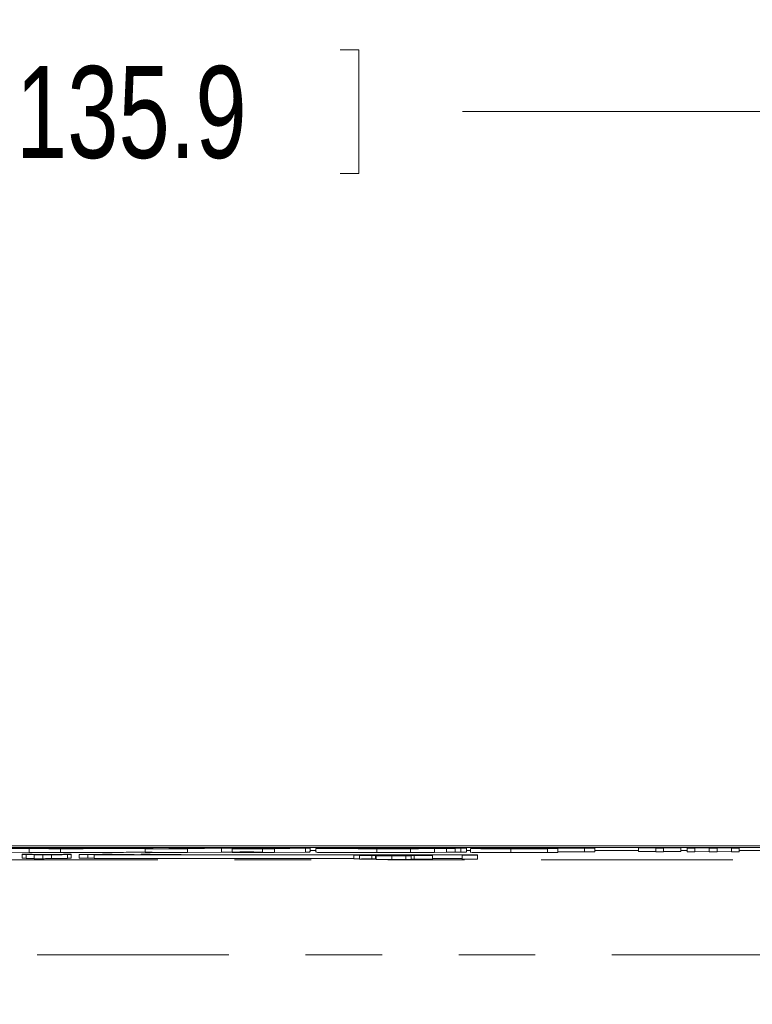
# Model space of a CAD drawing. Header units: inches. Extents: x 0.8 to 33.2, y 0.3 to 21.8.
# Tile 19 of 52: x 9.6 to 10.5, y 8.1 to 9.4. Entities that reach past the tile are written whole.
import ezdxf

# ---------------------------------------------------------------- set-up
doc = ezdxf.new("R2010")
doc.units = ezdxf.units.IN
doc.header["$MEASUREMENT"] = 0
doc.linetypes.add('PHANTOM', pattern=[0.5, 0.25, -0.05, 0.05, -0.05, 0.05, -0.05])
doc.styles.add('SLDTEXTSTYLE0', font='TXT', dxfattribs={"width": 0.75})
doc.dimstyles.new('SLDDIMSTYLE1', dxfattribs={"dimtxt": 0.12, "dimasz": 0.18, "dimexe": 0, "dimexo": 0.0625, "dimgap": 0.03, "dimtad": 0, "dimtih": 1, "dimtoh": 1, "dimrnd": 1e-09, "dimzin": 12, "dimdsep": 46, "dimtxsty": 'SLDTEXTSTYLE0', "dimsah": 1, "dimcen": 0.09, "dimadec": 0, "dimazin": 0, "dimtfac": 1, "dimtofl": 0, "dimtmove": 0, "dimatfit": 3, "dimfxl": 1, "dimtolj": 1, "dimtzin": 12, "dimarcsym": 0})

# ---------------------------------------------------------------- blocks, each defined once
blk = doc.blocks.new('*D7')
at = {"color": 7, "linetype": 'Continuous', "lineweight": 0}
for p, q in [((6.9394, 8.024), (6.9394, 9.3595)), ((12.2894, 8.024), (12.2894, 9.3595)), ((9.5214, 9.3203), (9.5214, 9.1586)), ((9.5214, 9.3203), (9.5457, 9.3203)), ((10.0175, 9.3203), (9.9932, 9.3203)), ((10.0175, 9.3203), (10.0175, 9.1586)), ((6.9394, 9.2395), (9.0757, 9.2395)), ((12.2894, 9.2395), (10.153, 9.2395)), ((9.5214, 9.1586), (9.5457, 9.1586)), ((10.0175, 9.1586), (9.9932, 9.1586))]:
    blk.add_line(p, q, dxfattribs=at)
for points in [[(6.9394, 9.2395), (7.1194, 9.2082), (7.1194, 9.2707)], [(12.2894, 9.2395), (12.1094, 9.2707), (12.1094, 9.2082)]]:
    blk.add_solid(points, dxfattribs=at)
at = {"color": 7, "linetype": 'Continuous', "lineweight": 0, "char_height": 0.12, "attachment_point": 1, "style": 'SLDTEXTSTYLE0'}
for s, insert in [('5.35', (9.1626, 9.299)), ('135.9', (9.57, 9.299))]:
    blk.add_mtext(s, dxfattribs=dict(at, insert=insert))

msp = doc.modelspace()

# ---------------------------------------------------------------- linework, layer by layer
at = {"color": 7, "linetype": 'Continuous', "lineweight": 15}
for p, q in [((11.9915, 8.2815), (7.2372, 8.2815)), ((11.0394, 8.2793), (8.1894, 8.2793)), ((9.6325, 8.2815), (9.4123, 8.2815)), ((9.5066, 8.2775), (9.5912, 8.2786)), ((9.5871, 8.2779), (9.5619, 8.2775)), ((9.5871, 8.2779), (9.5871, 8.2729)), ((9.5912, 8.2786), (9.6465, 8.2786)), ((9.6306, 8.2784), (9.5987, 8.278)), ((9.6283, 8.2778), (9.6283, 8.2728)), ((9.6465, 8.2786), (9.6403, 8.2785)), ((9.9794, 8.2815), (9.7121, 8.2815)), ((9.7385, 8.2778), (9.8001, 8.2786)), ((9.7938, 8.2778), (9.7385, 8.2778)), ((9.7385, 8.2778), (9.7385, 8.2728)), ((9.7392, 8.2782), (9.7392, 8.2778)), ((9.8381, 8.2784), (9.7938, 8.2778)), ((9.7938, 8.2778), (9.7938, 8.2728)), ((9.8001, 8.2786), (9.8553, 8.2786)), ((9.8381, 8.2784), (9.8381, 8.2734)), ((9.8553, 8.2786), (9.8489, 8.2785)), ((9.8521, 8.2778), (9.8831, 8.2782)), ((9.9074, 8.2778), (9.8521, 8.2778)), ((9.8521, 8.2778), (9.8521, 8.2728)), ((9.8553, 8.2786), (9.8553, 8.2786)), ((9.872, 8.2785), (9.872, 8.2781)), ((9.8919, 8.2784), (9.8919, 8.2734)), ((9.9477, 8.2784), (9.9074, 8.2778)), ((9.9074, 8.2778), (9.9074, 8.2728)), ((9.9477, 8.2784), (9.9477, 8.2734)), ((9.9542, 8.2756), (9.9614, 8.2756)), ((10.1434, 8.2782), (10.0206, 8.2782)), ((10.0206, 8.2782), (10.0206, 8.2781)), ((11.9863, 8.2815), (10.0297, 8.2815)), ((10.0319, 8.2783), (10.0997, 8.2783)), ((10.0408, 8.2778), (10.0408, 8.2728)), ((10.0802, 8.2785), (10.0802, 8.2783)), ((10.0848, 8.2778), (10.0848, 8.2728)), ((10.132, 8.2781), (10.1163, 8.2779)), ((10.1163, 8.2779), (10.1163, 8.2729)), ((10.1261, 8.2781), (10.132, 8.2781)), ((10.132, 8.2781), (10.132, 8.2731)), ((10.1504, 8.2783), (10.1434, 8.2782)), ((10.1434, 8.2782), (10.1434, 8.2732)), ((10.1504, 8.2783), (10.1504, 8.2733)), ((10.1578, 8.2756), (10.1633, 8.2756)), ((10.1689, 8.2781), (10.1981, 8.2785)), ((10.1766, 8.2785), (10.1902, 8.2786)), ((10.1981, 8.2785), (10.1766, 8.2785)), ((10.1766, 8.2785), (10.1766, 8.2782)), ((10.1902, 8.2786), (10.2117, 8.2786)), ((10.2117, 8.2786), (10.2294, 8.2789)), ((10.2157, 8.2778), (10.2157, 8.2728)), ((10.2294, 8.2789), (10.2847, 8.2789)), ((10.2534, 8.2785), (10.2313, 8.2782)), ((10.3118, 8.2785), (10.2534, 8.2785)), ((10.2773, 8.278), (10.2635, 8.2778)), ((10.2635, 8.2778), (10.2635, 8.2728)), ((10.2847, 8.2789), (10.267, 8.2786)), ((10.267, 8.2786), (10.3253, 8.2786)), ((10.2722, 8.278), (10.2773, 8.278)), ((10.2773, 8.278), (10.2773, 8.273)), ((10.2847, 8.2789), (10.2847, 8.2786)), ((10.3253, 8.2786), (10.3118, 8.2785)), ((10.3118, 8.2785), (10.3118, 8.2735)), ((10.3253, 8.2786), (10.3253, 8.2736)), ((10.3253, 8.2756), (10.3823, 8.2756)), ((10.405, 8.2789), (10.3823, 8.2789)), ((10.3823, 8.2789), (10.3823, 8.2789)), ((10.3823, 8.2789), (10.4376, 8.2789)), ((10.3823, 8.2789), (10.3823, 8.2739)), ((10.405, 8.2739), (10.3823, 8.2739)), ((10.405, 8.2786), (10.405, 8.2789)), ((10.4149, 8.2786), (10.405, 8.2786)), ((10.405, 8.2786), (10.405, 8.2736)), ((10.4376, 8.2789), (10.4149, 8.2789)), ((10.4149, 8.2789), (10.4149, 8.2786)), ((10.4149, 8.2786), (10.4149, 8.2736)), ((10.4376, 8.2739), (10.4149, 8.2739)), ((10.4376, 8.2789), (10.4376, 8.2789)), ((10.4376, 8.2789), (10.4376, 8.2739)), ((10.4376, 8.2756), (10.4458, 8.2756)), ((10.4458, 8.2786), (10.4458, 8.2789)), ((10.4458, 8.2789), (10.4608, 8.2789)), ((10.4558, 8.2786), (10.4458, 8.2786)), ((10.4458, 8.2786), (10.4458, 8.2736)), ((10.4746, 8.2786), (10.4558, 8.2789)), ((10.4558, 8.2789), (10.4558, 8.2786)), ((10.4558, 8.2786), (10.4558, 8.2736)), ((10.4746, 8.2736), (10.4558, 8.2739)), ((10.4608, 8.2789), (10.4766, 8.2787)), ((10.4746, 8.2786), (10.4746, 8.2736)), ((10.485, 8.2786), (10.4746, 8.2786)), ((10.4833, 8.2787), (10.499, 8.2789)), ((10.5039, 8.2789), (10.485, 8.2786)), ((10.485, 8.2786), (10.485, 8.2736)), ((10.5039, 8.2739), (10.485, 8.2736)), ((10.499, 8.2789), (10.5139, 8.2789)), ((10.5039, 8.2786), (10.5039, 8.2789)), ((10.5039, 8.2786), (10.5039, 8.2736)), ((10.5139, 8.2786), (10.5039, 8.2786)), ((10.5139, 8.2789), (10.5139, 8.2786)), ((10.5139, 8.2786), (10.5139, 8.2736)), ((10.5139, 8.2756), (11.0394, 8.2756)), ((9.5871, 8.2729), (9.5619, 8.2725)), ((9.578, 8.2706), (9.591, 8.2706)), ((9.578, 8.2703), (9.578, 8.2706)), ((9.578, 8.2703), (9.578, 8.2653)), ((9.5884, 8.2703), (9.578, 8.2703)), ((9.5832, 8.2653), (9.578, 8.2653)), ((9.5832, 8.27), (9.5832, 8.2701)), ((9.5832, 8.2701), (9.6371, 8.2701)), ((9.627, 8.27), (9.5832, 8.27)), ((9.5832, 8.27), (9.5832, 8.265)), ((9.594, 8.265), (9.5832, 8.265)), ((9.6305, 8.2703), (9.5884, 8.2705)), ((9.5884, 8.2705), (9.5884, 8.2703)), ((9.5884, 8.2703), (9.5884, 8.2701)), ((9.591, 8.2706), (9.632, 8.2703)), ((9.605, 8.2697), (9.594, 8.2697)), ((9.594, 8.2697), (9.594, 8.2647)), ((9.605, 8.2647), (9.594, 8.2647)), ((9.605, 8.2697), (9.605, 8.2647)), ((9.6163, 8.2699), (9.6163, 8.2649)), ((9.6423, 8.2703), (9.6305, 8.2703)), ((9.6305, 8.2703), (9.6305, 8.2701)), ((9.632, 8.2703), (9.632, 8.2706)), ((9.632, 8.2706), (9.6423, 8.2706)), ((9.6371, 8.2701), (9.6371, 8.27)), ((9.6371, 8.27), (9.6371, 8.265)), ((9.6423, 8.2653), (9.6371, 8.2653)), ((9.6423, 8.2706), (9.6423, 8.2703)), ((9.6423, 8.2703), (9.6423, 8.2653)), ((9.6527, 8.2703), (9.6831, 8.2706)), ((9.6527, 8.2703), (9.6527, 8.2653)), ((9.6639, 8.2703), (9.6527, 8.2703)), ((9.6639, 8.2653), (9.6527, 8.2653)), ((9.6725, 8.2704), (9.6639, 8.2703)), ((9.6639, 8.2703), (9.6639, 8.2653)), ((9.6722, 8.2654), (9.6639, 8.2653)), ((9.6722, 8.2699), (9.6722, 8.2698)), ((10.1722, 8.2699), (9.6722, 8.2699)), ((9.6722, 8.2698), (10.1522, 8.2698)), ((9.6722, 8.2698), (9.6722, 8.2648)), ((9.6722, 8.2648), (10.011, 8.2648)), ((9.6725, 8.2704), (9.6725, 8.2699)), ((9.7044, 8.2704), (9.6725, 8.2704)), ((9.6888, 8.2706), (9.6759, 8.2704)), ((9.6759, 8.2704), (9.7012, 8.2704)), ((9.6831, 8.2706), (9.6955, 8.2706)), ((9.7012, 8.2704), (9.6888, 8.2706)), ((9.6888, 8.2706), (9.6888, 8.2706)), ((9.6888, 8.2706), (9.6888, 8.2704)), ((9.6888, 8.2706), (9.6888, 8.2704)), ((9.6955, 8.2706), (9.7244, 8.2703)), ((9.7044, 8.2704), (9.7044, 8.2699)), ((9.7127, 8.2703), (9.7044, 8.2704)), ((9.7127, 8.2703), (9.7127, 8.2699)), ((9.7244, 8.2703), (9.7127, 8.2703)), ((9.7244, 8.2703), (9.7244, 8.2699)), ((9.7336, 8.2703), (9.7336, 8.2706)), ((9.7336, 8.2706), (9.745, 8.2706)), ((9.7855, 8.2703), (9.7336, 8.2703)), ((9.7336, 8.2703), (9.7336, 8.2699)), ((9.7938, 8.2728), (9.7385, 8.2728)), ((9.745, 8.2706), (9.745, 8.2703)), ((9.745, 8.2703), (9.7855, 8.2703)), ((9.7855, 8.2703), (9.7855, 8.2703)), ((9.7855, 8.2703), (9.7855, 8.2699)), ((9.8381, 8.2734), (9.7938, 8.2728)), ((9.9074, 8.2728), (9.8521, 8.2728)), ((9.9477, 8.2734), (9.9074, 8.2728)), ((10.011, 8.2694), (10.011, 8.2644)), ((10.0582, 8.2694), (10.011, 8.2694)), ((10.011, 8.2694), (10.011, 8.2694)), ((10.0183, 8.2644), (10.011, 8.2644)), ((10.0219, 8.2696), (10.0128, 8.2696)), ((10.0183, 8.2691), (10.0183, 8.2692)), ((10.0346, 8.2691), (10.0183, 8.2691)), ((10.0183, 8.2691), (10.0183, 8.2641)), ((10.0346, 8.2641), (10.0183, 8.2641)), ((10.0208, 8.2694), (10.0582, 8.2694)), ((10.0237, 8.2694), (10.0237, 8.2694)), ((10.0346, 8.2689), (10.0346, 8.2691)), ((10.0437, 8.2689), (10.0346, 8.2689)), ((10.0346, 8.2689), (10.0346, 8.2639)), ((10.0393, 8.2639), (10.0346, 8.2639)), ((10.0366, 8.2692), (10.0437, 8.2692)), ((10.0393, 8.2687), (10.0393, 8.2637)), ((10.0402, 8.2685), (10.0493, 8.2685)), ((10.0402, 8.2685), (10.0402, 8.2635)), ((10.0437, 8.2692), (10.0437, 8.2689)), ((10.0582, 8.2694), (10.0582, 8.2694)), ((10.0606, 8.2685), (10.0606, 8.2635)), ((10.079, 8.2685), (10.079, 8.2635)), ((10.0856, 8.2686), (10.0856, 8.2636)), ((10.0899, 8.2689), (10.0899, 8.2639)), ((10.1117, 8.2696), (10.1027, 8.2696)), ((10.1136, 8.2695), (10.1136, 8.269)), ((10.1136, 8.269), (10.1136, 8.264)), ((10.1136, 8.2648), (10.1522, 8.2648)), ((10.132, 8.2731), (10.1163, 8.2729)), ((10.1434, 8.2732), (10.132, 8.2732)), ((10.1504, 8.2733), (10.1434, 8.2732)), ((10.1522, 8.2698), (10.1522, 8.2693)), ((10.1522, 8.2693), (10.1522, 8.2643)), ((10.1522, 8.2693), (10.1722, 8.2693)), ((10.1522, 8.2643), (10.1722, 8.2643)), ((10.1722, 8.2693), (10.1722, 8.2699)), ((10.1722, 8.2693), (10.1722, 8.2643)), ((10.2773, 8.273), (10.2635, 8.2728)), ((10.3118, 8.2735), (10.2773, 8.2735)), ((10.3253, 8.2736), (10.3118, 8.2735)), ((10.4149, 8.2736), (10.405, 8.2736)), ((10.4558, 8.2736), (10.4458, 8.2736)), ((10.485, 8.2736), (10.4746, 8.2736)), ((10.5139, 8.2736), (10.5039, 8.2736))]:
    msp.add_line(p, q, dxfattribs=at)
at = {"color": 7, "linetype": 'PHANTOM', "lineweight": 0}
for p, q in [((7.2554, 8.2633), (11.9733, 8.2633)), ((12.0978, 8.1394), (7.1309, 8.1394))]:
    msp.add_line(p, q, dxfattribs=at)
at = {"color": 7, "linetype": 'Continuous', "lineweight": 15}
for points, knots in [([(9.6283, 8.2778), (9.62, 8.2778), (9.6051, 8.2778), (9.5926, 8.2779), (9.5871, 8.2779)], [0, 0, 0, 0, 0.559395, 1, 1, 1, 1]), ([(9.5987, 8.278), (9.6026, 8.278), (9.6098, 8.278), (9.6172, 8.278), (9.6205, 8.278)], [0, 0, 0, 0, 0.559122, 1, 1, 1, 1]), ([(9.6205, 8.278), (9.6288, 8.278), (9.6454, 8.278), (9.6681, 8.2781), (9.676, 8.2782), (9.6808, 8.2782)], [0, 0, 0, 0, 0.279381, 0.559096, 1, 1, 1, 1]), ([(9.7392, 8.2782), (9.7336, 8.2782), (9.7224, 8.2781), (9.6945, 8.2779), (9.6629, 8.2778), (9.6398, 8.2778), (9.6283, 8.2778)], [0, 0, 0, 0, 0.280407, 0.560509, 0.780659, 1, 1, 1, 1]), ([(9.6643, 8.2785), (9.6577, 8.2785), (9.6458, 8.2785), (9.6352, 8.2784), (9.6306, 8.2784)], [0, 0, 0, 0, 0.559326, 1, 1, 1, 1]), ([(9.6403, 8.2785), (9.6513, 8.2786), (9.671, 8.2786), (9.6943, 8.2786), (9.7045, 8.2787)], [0, 0, 0, 0, 0.560985, 1, 1, 1, 1]), ([(9.6808, 8.2782), (9.6844, 8.2783), (9.6888, 8.2783), (9.6861, 8.2784), (9.6807, 8.2785), (9.6727, 8.2785), (9.6671, 8.2785), (9.6643, 8.2785)], [0, 0, 0, 0, 0.500018, 0.625151, 0.749607, 0.874524, 1, 1, 1, 1]), ([(9.7045, 8.2787), (9.7097, 8.2787), (9.7199, 8.2787), (9.7342, 8.2786), (9.7441, 8.2786), (9.7464, 8.2785), (9.7476, 8.2785)], [0, 0, 0, 0, 0.250593, 0.500312, 0.749647, 1, 1, 1, 1]), ([(9.7473, 8.2785), (9.7474, 8.2784), (9.7478, 8.2784), (9.7425, 8.2783), (9.7392, 8.2782)], [0, 0, 0, 0, 0.375368, 1, 1, 1, 1]), ([(9.872, 8.2785), (9.8653, 8.2785), (9.8533, 8.2784), (9.8427, 8.2784), (9.8381, 8.2784)], [0, 0, 0, 0, 0.558784, 1, 1, 1, 1]), ([(9.8489, 8.2785), (9.8601, 8.2786), (9.8799, 8.2786), (9.9035, 8.2786), (9.9138, 8.2787)], [0, 0, 0, 0, 0.561107, 1, 1, 1, 1]), ([(9.8919, 8.2784), (9.8915, 8.2784), (9.8908, 8.2784), (9.8876, 8.2784), (9.8811, 8.2785), (9.8757, 8.2785), (9.872, 8.2785)], [0, 0, 0, 0, 0.186946, 0.37329, 0.55991, 1, 1, 1, 1]), ([(9.8831, 8.2782), (9.8856, 8.2783), (9.8899, 8.2783), (9.8913, 8.2784), (9.8919, 8.2784)], [0, 0, 0, 0, 0.561151, 1, 1, 1, 1]), ([(9.9138, 8.2787), (9.9218, 8.2787), (9.9339, 8.2786), (9.9473, 8.2786), (9.9505, 8.2786), (9.9522, 8.2786)], [0, 0, 0, 0, 0.499533, 0.74961, 1, 1, 1, 1]), ([(9.9529, 8.2785), (9.9533, 8.2785), (9.9544, 8.2784), (9.9505, 8.2784), (9.9477, 8.2784)], [0, 0, 0, 0, 0.296437, 1, 1, 1, 1]), ([(10.0408, 8.2778), (10.0315, 8.2778), (10.0129, 8.2778), (9.9858, 8.2779), (9.9636, 8.2779), (9.9592, 8.2781), (9.9653, 8.2782), (9.9684, 8.2782)], [0, 0, 0, 0, 0.187678, 0.374767, 0.56034, 0.77913, 1, 1, 1, 1]), ([(9.9684, 8.2782), (9.9748, 8.2783), (9.9876, 8.2784), (10.0212, 8.2786), (10.0591, 8.2786), (10.0847, 8.2787), (10.0974, 8.2787)], [0, 0, 0, 0, 0.280071, 0.559816, 0.779829, 1, 1, 1, 1]), ([(10.0206, 8.2782), (10.019, 8.2782), (10.0168, 8.2781), (10.02, 8.2781), (10.0236, 8.278), (10.0254, 8.278)], [0, 0, 0, 0, 0.559498, 0.779973, 1, 1, 1, 1]), ([(10.0254, 8.278), (10.0282, 8.278), (10.0337, 8.278), (10.0458, 8.278), (10.0546, 8.278), (10.0599, 8.278)], [0, 0, 0, 0, 0.2794522, 0.5595703, 1, 1, 1, 1]), ([(10.0802, 8.2785), (10.0741, 8.2785), (10.062, 8.2785), (10.0435, 8.2784), (10.0363, 8.2784), (10.0319, 8.2783)], [0, 0, 0, 0, 0.280253, 0.560551, 1, 1, 1, 1]), ([(10.0848, 8.2778), (10.0767, 8.2778), (10.0622, 8.2778), (10.0473, 8.2778), (10.0408, 8.2778)], [0, 0, 0, 0, 0.55993, 1, 1, 1, 1]), ([(10.0599, 8.278), (10.0675, 8.278), (10.081, 8.278), (10.0937, 8.278), (10.0993, 8.278)], [0, 0, 0, 0, 0.559746, 1, 1, 1, 1]), ([(10.0997, 8.2783), (10.1008, 8.2784), (10.1031, 8.2784), (10.103, 8.2784), (10.0986, 8.2785), (10.0911, 8.2785), (10.0845, 8.2785), (10.0802, 8.2785)], [0, 0, 0, 0, 0.251027, 0.50045, 0.625252, 0.750196, 1, 1, 1, 1]), ([(10.1163, 8.2779), (10.1105, 8.2779), (10.1002, 8.2778), (10.0895, 8.2778), (10.0848, 8.2778)], [0, 0, 0, 0, 0.560053, 1, 1, 1, 1]), ([(10.0974, 8.2787), (10.1081, 8.2787), (10.1242, 8.2786), (10.1438, 8.2786), (10.1498, 8.2786), (10.1528, 8.2785)], [0, 0, 0, 0, 0.500238, 0.750411, 1, 1, 1, 1]), ([(10.0993, 8.278), (10.1044, 8.278), (10.1136, 8.278), (10.1222, 8.2781), (10.1261, 8.2781)], [0, 0, 0, 0, 0.5599691, 1, 1, 1, 1]), ([(10.1563, 8.2784), (10.1568, 8.2784), (10.1593, 8.2784), (10.1543, 8.2783), (10.1504, 8.2783)], [0, 0, 0, 0, 0.195883, 1, 1, 1, 1]), ([(10.2157, 8.2778), (10.2052, 8.2778), (10.1906, 8.2778), (10.1735, 8.2778), (10.1632, 8.2779), (10.1627, 8.278), (10.1668, 8.278), (10.1689, 8.2781)], [0, 0, 0, 0, 0.314219, 0.437716, 0.56054, 0.779082, 1, 1, 1, 1]), ([(10.2635, 8.2778), (10.2546, 8.2778), (10.2388, 8.2778), (10.2227, 8.2778), (10.2157, 8.2778)], [0, 0, 0, 0, 0.559896, 1, 1, 1, 1]), ([(10.2313, 8.2782), (10.2292, 8.2781), (10.2254, 8.2781), (10.2245, 8.2781), (10.2241, 8.278)], [0, 0, 0, 0, 0.5617783, 1, 1, 1, 1]), ([(10.2241, 8.278), (10.2242, 8.278), (10.2246, 8.278), (10.2271, 8.278), (10.2343, 8.278), (10.2415, 8.278), (10.2463, 8.278)], [0, 0, 0, 0, 0.125531, 0.250789, 0.499928, 1, 1, 1, 1]), ([(10.2463, 8.278), (10.2512, 8.278), (10.2601, 8.278), (10.2685, 8.278), (10.2722, 8.278)], [0, 0, 0, 0, 0.559762, 1, 1, 1, 1]), ([(10.4766, 8.2787), (10.4772, 8.2787), (10.4783, 8.2787), (10.4794, 8.2787), (10.4798, 8.2787)], [0, 0, 0, 0, 0.560001, 1, 1, 1, 1]), ([(10.4798, 8.2787), (10.4805, 8.2787), (10.4816, 8.2787), (10.4828, 8.2787), (10.4833, 8.2787)], [0, 0, 0, 0, 0.5599971, 1, 1, 1, 1]), ([(9.6283, 8.2728), (9.62, 8.2728), (9.6051, 8.2728), (9.5926, 8.2729), (9.5871, 8.2729)], [0, 0, 0, 0, 0.559395, 1, 1, 1, 1]), ([(9.594, 8.2697), (9.5956, 8.2697), (9.5985, 8.2698), (9.6038, 8.2699), (9.6061, 8.2699)], [0, 0, 0, 0, 0.55995, 1, 1, 1, 1]), ([(9.6163, 8.2699), (9.6135, 8.2698), (9.6086, 8.2698), (9.6061, 8.2697), (9.605, 8.2697)], [0, 0, 0, 0, 0.559875, 1, 1, 1, 1]), ([(9.6163, 8.2649), (9.6135, 8.2648), (9.6086, 8.2648), (9.6061, 8.2647), (9.605, 8.2647)], [0, 0, 0, 0, 0.559875, 1, 1, 1, 1]), ([(9.6061, 8.2699), (9.6095, 8.2699), (9.6155, 8.27), (9.6235, 8.27), (9.627, 8.27)], [0, 0, 0, 0, 0.559897, 1, 1, 1, 1]), ([(9.6371, 8.27), (9.6327, 8.27), (9.6247, 8.2699), (9.6189, 8.2699), (9.6163, 8.2699)], [0, 0, 0, 0, 0.5599546, 1, 1, 1, 1]), ([(9.6371, 8.265), (9.6327, 8.265), (9.6247, 8.2649), (9.6189, 8.2649), (9.6163, 8.2649)], [0, 0, 0, 0, 0.559953, 1, 1, 1, 1]), ([(9.7392, 8.2732), (9.7336, 8.2732), (9.7224, 8.2731), (9.6945, 8.2729), (9.6629, 8.2728), (9.6398, 8.2728), (9.6283, 8.2728)], [0, 0, 0, 0, 0.280407, 0.560509, 0.780659, 1, 1, 1, 1]), ([(9.7473, 8.2735), (9.7474, 8.2734), (9.7478, 8.2734), (9.7425, 8.2733), (9.7392, 8.2732)], [0, 0, 0, 0, 0.375368, 1, 1, 1, 1]), ([(9.872, 8.2735), (9.8653, 8.2735), (9.8533, 8.2734), (9.8427, 8.2734), (9.8381, 8.2734)], [0, 0, 0, 0, 0.558784, 1, 1, 1, 1]), ([(9.8919, 8.2734), (9.8915, 8.2734), (9.8908, 8.2734), (9.8876, 8.2734), (9.8811, 8.2735), (9.8757, 8.2735), (9.872, 8.2735)], [0, 0, 0, 0, 0.186946, 0.37329, 0.55991, 1, 1, 1, 1]), ([(9.9529, 8.2735), (9.9533, 8.2735), (9.9544, 8.2734), (9.9505, 8.2734), (9.9477, 8.2734)], [0, 0, 0, 0, 0.296437, 1, 1, 1, 1]), ([(10.0408, 8.2728), (10.0315, 8.2728), (10.0129, 8.2728), (9.986, 8.2729), (9.9641, 8.2729), (9.963, 8.273), (9.9624, 8.2731)], [0, 0, 0, 0, 0.251924, 0.503056, 0.752155, 1, 1, 1, 1]), ([(10.011, 8.2694), (10.0113, 8.2694), (10.0119, 8.2694), (10.0217, 8.2695), (10.031, 8.2695), (10.0367, 8.2695)], [0, 0, 0, 0, 0.279777, 0.558585, 1, 1, 1, 1]), ([(10.0128, 8.2696), (10.013, 8.2696), (10.0134, 8.2696), (10.0194, 8.2697), (10.0279, 8.2697), (10.0336, 8.2697), (10.0364, 8.2697)], [0, 0, 0, 0, 0.280466, 0.5591733, 0.7792017, 1, 1, 1, 1]), ([(10.0183, 8.2692), (10.0206, 8.2692), (10.0248, 8.2692), (10.0283, 8.2692), (10.0299, 8.2692)], [0, 0, 0, 0, 0.560328, 1, 1, 1, 1]), ([(10.0237, 8.2694), (10.0231, 8.2694), (10.0219, 8.2694), (10.0211, 8.2694), (10.0208, 8.2694)], [0, 0, 0, 0, 0.559688, 1, 1, 1, 1]), ([(10.0237, 8.2644), (10.0231, 8.2644), (10.0219, 8.2644), (10.0211, 8.2644), (10.0208, 8.2644)], [0, 0, 0, 0, 0.559709, 1, 1, 1, 1]), ([(10.0355, 8.2697), (10.034, 8.2697), (10.0309, 8.2697), (10.0268, 8.2696), (10.0228, 8.2696), (10.0223, 8.2696), (10.0219, 8.2696)], [0, 0, 0, 0, 0.187132, 0.373703, 0.56081, 1, 1, 1, 1]), ([(10.0396, 8.2695), (10.0364, 8.2695), (10.0305, 8.2695), (10.0258, 8.2695), (10.0237, 8.2694)], [0, 0, 0, 0, 0.560511, 1, 1, 1, 1]), ([(10.0396, 8.2645), (10.0364, 8.2645), (10.0305, 8.2645), (10.0258, 8.2645), (10.0237, 8.2644)], [0, 0, 0, 0, 0.560511, 1, 1, 1, 1]), ([(10.0299, 8.2692), (10.0316, 8.2692), (10.0346, 8.2692), (10.036, 8.2692), (10.0366, 8.2692)], [0, 0, 0, 0, 0.558694, 1, 1, 1, 1]), ([(10.0491, 8.2696), (10.0489, 8.2696), (10.0485, 8.2696), (10.0447, 8.2696), (10.0402, 8.2697), (10.0371, 8.2697), (10.0355, 8.2697)], [0, 0, 0, 0, 0.279647, 0.558895, 0.779184, 1, 1, 1, 1]), ([(10.0364, 8.2697), (10.0397, 8.2697), (10.0455, 8.2697), (10.0501, 8.2697), (10.0521, 8.2697)], [0, 0, 0, 0, 0.5598239, 1, 1, 1, 1]), ([(10.0367, 8.2695), (10.0403, 8.2695), (10.0453, 8.2696), (10.0489, 8.2696), (10.049, 8.2696), (10.0491, 8.2696)], [0, 0, 0, 0, 0.559643, 0.779471, 1, 1, 1, 1]), ([(10.0393, 8.2687), (10.0396, 8.2687), (10.0402, 8.2687), (10.0463, 8.2688), (10.0543, 8.2688), (10.0597, 8.2688), (10.0624, 8.2688)], [0, 0, 0, 0, 0.280077, 0.559159, 0.779301, 1, 1, 1, 1]), ([(10.0611, 8.2686), (10.0578, 8.2686), (10.051, 8.2686), (10.0436, 8.2686), (10.0398, 8.2686), (10.0394, 8.2687), (10.0393, 8.2687)], [0, 0, 0, 0, 0.279718, 0.558839, 0.779127, 1, 1, 1, 1]), ([(10.0582, 8.2696), (10.058, 8.2696), (10.0575, 8.2696), (10.0503, 8.2695), (10.0437, 8.2695), (10.0396, 8.2695)], [0, 0, 0, 0, 0.279668, 0.558605, 1, 1, 1, 1]), ([(10.0606, 8.2685), (10.0577, 8.2685), (10.052, 8.2685), (10.0449, 8.2685), (10.0409, 8.2685), (10.0404, 8.2685), (10.0402, 8.2685)], [0, 0, 0, 0, 0.280452, 0.559549, 0.779486, 1, 1, 1, 1]), ([(10.0606, 8.2635), (10.0577, 8.2635), (10.052, 8.2635), (10.0449, 8.2635), (10.0409, 8.2635), (10.0404, 8.2635), (10.0402, 8.2635)], [0, 0, 0, 0, 0.280452, 0.559549, 0.779486, 1, 1, 1, 1]), ([(10.0848, 8.2728), (10.0767, 8.2728), (10.0622, 8.2728), (10.0473, 8.2728), (10.0408, 8.2728)], [0, 0, 0, 0, 0.55993, 1, 1, 1, 1]), ([(10.0624, 8.2687), (10.0602, 8.2687), (10.0559, 8.2687), (10.0512, 8.2687), (10.0487, 8.2687), (10.0485, 8.2687), (10.0483, 8.2687)], [0, 0, 0, 0, 0.27962, 0.558843, 0.779218, 1, 1, 1, 1]), ([(10.0483, 8.2687), (10.0485, 8.2687), (10.0489, 8.2686), (10.0525, 8.2686), (10.0573, 8.2686), (10.0607, 8.2686), (10.0624, 8.2686)], [0, 0, 0, 0, 0.280226, 0.559637, 0.779583, 1, 1, 1, 1]), ([(10.0493, 8.2685), (10.0496, 8.2685), (10.0502, 8.2685), (10.0536, 8.2685), (10.0576, 8.2685), (10.0601, 8.2685), (10.0614, 8.2685)], [0, 0, 0, 0, 0.2798451, 0.5587552, 0.7791177, 1, 1, 1, 1]), ([(10.0521, 8.2697), (10.0541, 8.2697), (10.0577, 8.2696), (10.058, 8.2696), (10.0582, 8.2696)], [0, 0, 0, 0, 0.558598, 1, 1, 1, 1]), ([(10.079, 8.2685), (10.0778, 8.2685), (10.0755, 8.2685), (10.0693, 8.2685), (10.0639, 8.2685), (10.0606, 8.2685)], [0, 0, 0, 0, 0.280908, 0.561345, 1, 1, 1, 1]), ([(10.079, 8.2635), (10.0778, 8.2635), (10.0755, 8.2635), (10.0693, 8.2635), (10.0639, 8.2635), (10.0606, 8.2635)], [0, 0, 0, 0, 0.280908, 0.561348, 1, 1, 1, 1]), ([(10.0775, 8.2686), (10.0749, 8.2686), (10.0703, 8.2686), (10.0639, 8.2686), (10.0611, 8.2686)], [0, 0, 0, 0, 0.559253, 1, 1, 1, 1]), ([(10.0614, 8.2685), (10.0629, 8.2685), (10.0658, 8.2685), (10.0704, 8.2685), (10.0723, 8.2685), (10.0735, 8.2685)], [0, 0, 0, 0, 0.280142, 0.560241, 1, 1, 1, 1]), ([(10.0624, 8.2688), (10.0652, 8.2688), (10.0706, 8.2688), (10.0777, 8.2688), (10.0845, 8.2687), (10.0851, 8.2687), (10.0856, 8.2686)], [0, 0, 0, 0, 0.187112, 0.37369, 0.56069, 1, 1, 1, 1]), ([(10.0765, 8.2687), (10.0763, 8.2687), (10.0759, 8.2687), (10.0723, 8.2687), (10.0675, 8.2687), (10.0641, 8.2687), (10.0624, 8.2687)], [0, 0, 0, 0, 0.280207, 0.55956, 0.77959, 1, 1, 1, 1]), ([(10.0624, 8.2686), (10.0646, 8.2686), (10.0684, 8.2686), (10.0713, 8.2686), (10.0726, 8.2686)], [0, 0, 0, 0, 0.5595151, 1, 1, 1, 1]), ([(10.0664, 8.2695), (10.0665, 8.2696), (10.0667, 8.2696), (10.0711, 8.2696), (10.073, 8.2696)], [0, 0, 0, 0, 0.560689, 1, 1, 1, 1]), ([(10.0899, 8.2694), (10.086, 8.2694), (10.0801, 8.2694), (10.0741, 8.2694), (10.0675, 8.2695), (10.0669, 8.2695), (10.0664, 8.2695)], [0, 0, 0, 0, 0.249128, 0.374791, 0.500623, 1, 1, 1, 1]), ([(10.0664, 8.269), (10.0667, 8.269), (10.0674, 8.2691), (10.0714, 8.2691), (10.0732, 8.2691)], [0, 0, 0, 0, 0.558843, 1, 1, 1, 1]), ([(10.0899, 8.2689), (10.0865, 8.2689), (10.0798, 8.2689), (10.0717, 8.2689), (10.067, 8.269), (10.0666, 8.269), (10.0664, 8.269)], [0, 0, 0, 0, 0.280388, 0.559632, 0.779561, 1, 1, 1, 1]), ([(10.0749, 8.2691), (10.073, 8.2691), (10.0697, 8.2691), (10.0693, 8.2691), (10.0691, 8.2692)], [0, 0, 0, 0, 0.558805, 1, 1, 1, 1]), ([(10.0691, 8.2692), (10.0694, 8.2692), (10.0701, 8.2692), (10.076, 8.2692), (10.083, 8.2692), (10.0876, 8.2692), (10.09, 8.2692)], [0, 0, 0, 0, 0.279434, 0.558512, 0.778992, 1, 1, 1, 1]), ([(10.0726, 8.2686), (10.0739, 8.2686), (10.0762, 8.2687), (10.0764, 8.2687), (10.0765, 8.2687)], [0, 0, 0, 0, 0.558583, 1, 1, 1, 1]), ([(10.073, 8.2696), (10.0742, 8.2697), (10.0767, 8.2697), (10.0831, 8.2697), (10.0884, 8.2697), (10.0916, 8.2697)], [0, 0, 0, 0, 0.280641, 0.560957, 1, 1, 1, 1]), ([(10.0732, 8.2691), (10.0741, 8.2691), (10.0756, 8.2691), (10.0774, 8.2691), (10.0782, 8.2691)], [0, 0, 0, 0, 0.559716, 1, 1, 1, 1]), ([(10.0735, 8.2685), (10.0746, 8.2685), (10.0766, 8.2686), (10.0772, 8.2686), (10.0775, 8.2686)], [0, 0, 0, 0, 0.559493, 1, 1, 1, 1]), ([(10.0785, 8.2696), (10.0772, 8.2696), (10.0748, 8.2696), (10.0745, 8.2696), (10.0744, 8.2695)], [0, 0, 0, 0, 0.559019, 1, 1, 1, 1]), ([(10.0744, 8.2695), (10.077, 8.2696), (10.0818, 8.2696), (10.0883, 8.2696), (10.0912, 8.2696)], [0, 0, 0, 0, 0.55907, 1, 1, 1, 1]), ([(10.0782, 8.2691), (10.0775, 8.2691), (10.0764, 8.2691), (10.0753, 8.2691), (10.0749, 8.2691)], [0, 0, 0, 0, 0.559931, 1, 1, 1, 1]), ([(10.0795, 8.2695), (10.0781, 8.2695), (10.0758, 8.2695), (10.0755, 8.2695), (10.0754, 8.2695)], [0, 0, 0, 0, 0.55855, 1, 1, 1, 1]), ([(10.0754, 8.2695), (10.0756, 8.2695), (10.076, 8.2695), (10.0798, 8.2694), (10.0848, 8.2694), (10.0882, 8.2694), (10.09, 8.2694)], [0, 0, 0, 0, 0.2800056, 0.5593229, 0.7794932, 1, 1, 1, 1]), ([(10.0899, 8.2691), (10.0879, 8.2691), (10.0837, 8.2691), (10.0788, 8.2691), (10.0758, 8.269), (10.0756, 8.269), (10.0754, 8.269)], [0, 0, 0, 0, 0.280296, 0.559729, 0.779718, 1, 1, 1, 1]), ([(10.0754, 8.269), (10.0757, 8.269), (10.0762, 8.269), (10.0803, 8.269), (10.0851, 8.269), (10.0883, 8.269), (10.0899, 8.269)], [0, 0, 0, 0, 0.279301, 0.558683, 0.779111, 1, 1, 1, 1]), ([(10.09, 8.2692), (10.0883, 8.2692), (10.085, 8.2692), (10.081, 8.2692), (10.0785, 8.2692), (10.0783, 8.2692), (10.0782, 8.2692)], [0, 0, 0, 0, 0.280376, 0.559783, 0.779706, 1, 1, 1, 1]), ([(10.0782, 8.2692), (10.0783, 8.2691), (10.0786, 8.2691), (10.0806, 8.2691), (10.0815, 8.2691)], [0, 0, 0, 0, 0.559244, 1, 1, 1, 1]), ([(10.0909, 8.2697), (10.0895, 8.2697), (10.0866, 8.2697), (10.0819, 8.2696), (10.0798, 8.2696), (10.0785, 8.2696)], [0, 0, 0, 0, 0.28048, 0.560753, 1, 1, 1, 1]), ([(10.0856, 8.2686), (10.0854, 8.2686), (10.0852, 8.2686), (10.0809, 8.2685), (10.079, 8.2685)], [0, 0, 0, 0, 0.560684, 1, 1, 1, 1]), ([(10.0856, 8.2636), (10.0854, 8.2636), (10.0852, 8.2636), (10.0809, 8.2635), (10.079, 8.2635)], [0, 0, 0, 0, 0.560684, 1, 1, 1, 1]), ([(10.09, 8.2695), (10.0877, 8.2695), (10.0838, 8.2695), (10.0808, 8.2695), (10.0795, 8.2695)], [0, 0, 0, 0, 0.559641, 1, 1, 1, 1]), ([(10.0815, 8.2691), (10.0829, 8.2691), (10.0855, 8.2691), (10.0886, 8.2691), (10.09, 8.2691)], [0, 0, 0, 0, 0.5585943, 1, 1, 1, 1]), ([(10.1163, 8.2729), (10.1105, 8.2729), (10.1002, 8.2728), (10.0895, 8.2728), (10.0848, 8.2728)], [0, 0, 0, 0, 0.560053, 1, 1, 1, 1]), ([(10.1136, 8.2695), (10.1132, 8.2695), (10.1126, 8.2694), (10.1062, 8.2694), (10.0981, 8.2694), (10.0927, 8.2694), (10.0899, 8.2694)], [0, 0, 0, 0, 0.279947, 0.558985, 0.779237, 1, 1, 1, 1]), ([(10.1004, 8.2691), (10.0986, 8.2691), (10.0955, 8.2691), (10.0916, 8.2691), (10.0899, 8.2691)], [0, 0, 0, 0, 0.558633, 1, 1, 1, 1]), ([(10.1136, 8.269), (10.1132, 8.269), (10.1125, 8.269), (10.1059, 8.2689), (10.0979, 8.2689), (10.0926, 8.2689), (10.0899, 8.2689)], [0, 0, 0, 0, 0.27962, 0.558662, 0.779069, 1, 1, 1, 1]), ([(10.0899, 8.269), (10.092, 8.269), (10.0961, 8.269), (10.101, 8.269), (10.1041, 8.269), (10.1043, 8.269), (10.1045, 8.269)], [0, 0, 0, 0, 0.280379, 0.559855, 0.779796, 1, 1, 1, 1]), ([(10.1136, 8.264), (10.1132, 8.264), (10.1125, 8.264), (10.1059, 8.2639), (10.0979, 8.2639), (10.0926, 8.2639), (10.0899, 8.2639)], [0, 0, 0, 0, 0.279619, 0.558661, 0.77907, 1, 1, 1, 1]), ([(10.09, 8.2694), (10.0922, 8.2694), (10.0965, 8.2694), (10.1014, 8.2694), (10.1041, 8.2695), (10.1044, 8.2695), (10.1045, 8.2695)], [0, 0, 0, 0, 0.279752, 0.559024, 0.779317, 1, 1, 1, 1]), ([(10.1045, 8.2695), (10.1043, 8.2695), (10.1039, 8.2695), (10.1001, 8.2695), (10.0951, 8.2695), (10.0917, 8.2695), (10.09, 8.2695)], [0, 0, 0, 0, 0.2800068, 0.5592955, 0.7794443, 1, 1, 1, 1]), ([(10.09, 8.2692), (10.0929, 8.2692), (10.0988, 8.2692), (10.106, 8.2692), (10.1103, 8.2692), (10.1106, 8.2692), (10.1108, 8.2692)], [0, 0, 0, 0, 0.280507, 0.55983, 0.779668, 1, 1, 1, 1]), ([(10.1018, 8.2692), (10.1016, 8.2692), (10.1011, 8.2692), (10.0978, 8.2692), (10.0939, 8.2692), (10.0913, 8.2692), (10.09, 8.2692)], [0, 0, 0, 0, 0.279216, 0.558557, 0.779108, 1, 1, 1, 1]), ([(10.09, 8.2691), (10.0916, 8.2691), (10.0949, 8.2691), (10.0989, 8.2691), (10.1014, 8.2691), (10.1016, 8.2691), (10.1018, 8.2692)], [0, 0, 0, 0, 0.280403, 0.559964, 0.779783, 1, 1, 1, 1]), ([(10.1027, 8.2696), (10.1024, 8.2696), (10.1018, 8.2696), (10.0986, 8.2696), (10.0947, 8.2697), (10.0921, 8.2697), (10.0909, 8.2697)], [0, 0, 0, 0, 0.2798023, 0.5584978, 0.7791219, 1, 1, 1, 1]), ([(10.0912, 8.2696), (10.0946, 8.2696), (10.1015, 8.2696), (10.1091, 8.2696), (10.113, 8.2695), (10.1134, 8.2695), (10.1136, 8.2695)], [0, 0, 0, 0, 0.279893, 0.558953, 0.7792, 1, 1, 1, 1]), ([(10.0916, 8.2697), (10.0945, 8.2697), (10.1002, 8.2697), (10.1071, 8.2697), (10.111, 8.2696), (10.1115, 8.2696), (10.1117, 8.2696)], [0, 0, 0, 0, 0.280431, 0.559512, 0.779471, 1, 1, 1, 1]), ([(10.1045, 8.269), (10.1043, 8.269), (10.1039, 8.269), (10.1015, 8.2691), (10.1004, 8.2691)], [0, 0, 0, 0, 0.559332, 1, 1, 1, 1]), ([(10.1017, 8.2691), (10.1027, 8.2691), (10.1045, 8.2691), (10.1061, 8.2691), (10.1068, 8.2691)], [0, 0, 0, 0, 0.559767, 1, 1, 1, 1]), ([(10.105, 8.2691), (10.1044, 8.2691), (10.1034, 8.2691), (10.1022, 8.2691), (10.1017, 8.2691)], [0, 0, 0, 0, 0.559835, 1, 1, 1, 1]), ([(10.1108, 8.2692), (10.1105, 8.2691), (10.11, 8.2691), (10.1065, 8.2691), (10.105, 8.2691)], [0, 0, 0, 0, 0.558891, 1, 1, 1, 1]), ([(10.1068, 8.2691), (10.109, 8.2691), (10.1129, 8.2691), (10.1133, 8.269), (10.1136, 8.269)], [0, 0, 0, 0, 0.5588121, 1, 1, 1, 1]), ([(10.1563, 8.2734), (10.1568, 8.2734), (10.1593, 8.2734), (10.1543, 8.2733), (10.1504, 8.2733)], [0, 0, 0, 0, 0.195883, 1, 1, 1, 1]), ([(10.2157, 8.2728), (10.2052, 8.2728), (10.1905, 8.2728), (10.1736, 8.2728), (10.1643, 8.2729), (10.1645, 8.2729), (10.1646, 8.273)], [0, 0, 0, 0, 0.442834, 0.616881, 0.789978, 1, 1, 1, 1]), ([(10.2635, 8.2728), (10.2546, 8.2728), (10.2388, 8.2728), (10.2227, 8.2728), (10.2157, 8.2728)], [0, 0, 0, 0, 0.559896, 1, 1, 1, 1])]:
    msp.add_open_spline(points, degree=3, knots=knots, dxfattribs=at)
for points in [[(9.7486, 8.278), (9.7486, 8.2785)], [(9.9542, 8.2735), (9.9542, 8.2785)], [(9.9614, 8.2781), (9.9614, 8.2731)], [(10.1578, 8.2734), (10.1578, 8.2784)], [(10.1633, 8.278), (10.1633, 8.273)], [(9.8915, 8.2734), (9.8919, 8.2734)], [(10.0899, 8.2639), (10.0856, 8.2639)]]:
    msp.add_open_spline(points, degree=1, dxfattribs=at)

# ---------------------------------------------------------------- dimensions: what is measured, and where the dimension line sits
at = {"color": 7, "linetype": 'Continuous', "lineweight": 0}
dim = msp.add_linear_dim(base=(12.2894, 9.2395), p1=(6.9394, 7.964), p2=(12.2894, 7.964), dimstyle='SLDDIMSTYLE1', dxfattribs=at)
dim.commit()
dim.dimension.update_dxf_attribs({"geometry": '*D7', "text_midpoint": (9.6144, 9.2395), "dimtype": 160})

doc.saveas('drawing.dxf')
